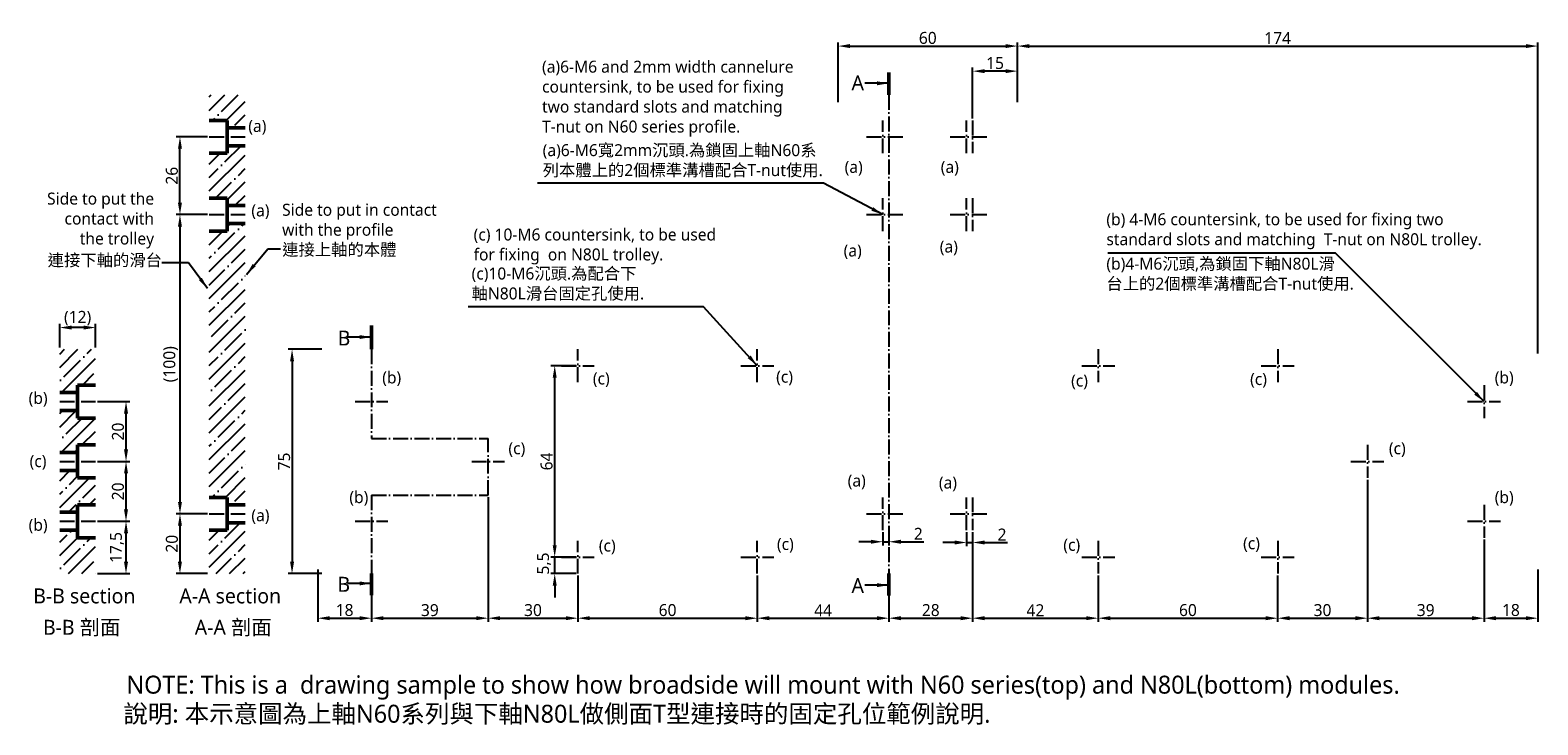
# Model space of a CAD drawing. Header units: millimetres. Extents: x 248 to 752, y 210 to 443.
import ezdxf

# ---------------------------------------------------------------- set-up
doc = ezdxf.new("R2010")
doc.units = ezdxf.units.MM
doc.linetypes.add('中心線5', pattern=[7.2, 5, -1, 0.2, -1])
doc.layers.get('Defpoints').update_dxf_attribs({"color": 1})
doc.layers.add('中心線', color=5, linetype='中心線5')
doc.layers.add('標註線', color=3, linetype='Continuous')
doc.styles.get("Standard").update_dxf_attribs({"font": 'msjh.ttf'})
doc.dimstyles.new('ISO-25', dxfattribs={"dimtxt": 4, "dimasz": 4, "dimexe": 1.25, "dimexo": 0.625, "dimtad": 1, "dimdec": 8, "dimtxsty": 'Standard', "dimcen": 2.5, "dimadec": 0, "dimazin": 0, "dimtfac": 1, "dimtdec": 8, "dimtmove": 0, "dimatfit": 3, "dimfxl": 0, "dimarcsym": 0})

# ---------------------------------------------------------------- blocks, each defined once
blk = doc.blocks.new('*D1')
at = {"layer": 'Defpoints', "color": 0}
for p in [(269.94, 278.39), (280.12, 278.39), (269.94, 260.89)]:
    blk.add_point(p, dxfattribs=at)
at = {"layer": '標註線', "color": 0, "lineweight": -2}
for p, q in [((270.56, 278.39), (281.37, 278.39)), ((280.12, 264.89), (280.12, 274.39)), ((270.56, 260.89), (281.37, 260.89))]:
    blk.add_line(p, q, dxfattribs=at)
at = {"layer": '標註線', "color": 0}
for points in [[(279.45, 274.39), (280.79, 274.39), (280.12, 278.39)], [(279.45, 264.89), (280.79, 264.89), (280.12, 260.89)]]:
    blk.add_solid(points, dxfattribs=at)
at = {"layer": '標註線', "color": 0, "insert": (277.08, 269.64), "char_height": 4, "attachment_point": 5, "rotation": 90}
blk.add_mtext('17,5', dxfattribs=at)
blk = doc.blocks.new('*D2')
at = {"layer": 'Defpoints', "color": 0}
for p in [(257.94, 343.15), (257.94, 335.89), (269.94, 335.89)]:
    blk.add_point(p, dxfattribs=at)
at = {"layer": '標註線', "color": 0, "lineweight": -2}
for p, q in [((257.94, 336.52), (257.94, 344.4)), ((265.94, 343.15), (261.94, 343.15)), ((269.94, 336.52), (269.94, 344.4))]:
    blk.add_line(p, q, dxfattribs=at)
at = {"layer": '標註線', "color": 0}
for points in [[(261.94, 343.82), (261.94, 342.48), (257.94, 343.15)], [(265.94, 343.82), (265.94, 342.48), (269.94, 343.15)]]:
    blk.add_solid(points, dxfattribs=at)
at = {"layer": '標註線', "color": 0, "insert": (263.94, 346.28), "char_height": 4, "attachment_point": 5}
blk.add_mtext('(12)', dxfattribs=at)
blk = doc.blocks.new('*D3')
at = {"layer": 'Defpoints', "color": 0}
for p in [(298.16, 406.89), (307.98, 406.89), (307.98, 380.89)]:
    blk.add_point(p, dxfattribs=at)
at = {"layer": '標註線', "color": 0, "lineweight": -2}
for p, q in [((307.35, 406.89), (296.91, 406.89)), ((298.16, 384.89), (298.16, 402.89)), ((307.35, 380.89), (296.91, 380.89))]:
    blk.add_line(p, q, dxfattribs=at)
at = {"layer": '標註線', "color": 0}
for points in [[(297.49, 402.89), (298.82, 402.89), (298.16, 406.89)], [(297.49, 384.89), (298.82, 384.89), (298.16, 380.89)]]:
    blk.add_solid(points, dxfattribs=at)
at = {"layer": '標註線', "color": 0, "insert": (295.46, 393.89), "char_height": 4, "attachment_point": 5, "rotation": 90}
blk.add_mtext('26', dxfattribs=at)
blk = doc.blocks.new('*D4')
at = {"layer": 'Defpoints', "color": 0}
for p in [(752.21, 437.23), (578.21, 417.89), (752.21, 333.89)]:
    blk.add_point(p, dxfattribs=at)
at = {"layer": '標註線', "color": 0, "lineweight": -2}
for p, q in [((578.21, 418.52), (578.21, 438.48)), ((582.21, 437.23), (748.21, 437.23)), ((752.21, 334.52), (752.21, 438.48))]:
    blk.add_line(p, q, dxfattribs=at)
at = {"layer": '標註線', "color": 0}
for points in [[(582.21, 437.9), (582.21, 436.57), (578.21, 437.23)], [(748.21, 437.9), (748.21, 436.57), (752.21, 437.23)]]:
    blk.add_solid(points, dxfattribs=at)
at = {"layer": '標註線', "color": 0, "insert": (665.21, 439.9), "char_height": 4, "attachment_point": 5}
blk.add_mtext('174', dxfattribs=at)
blk = doc.blocks.new('*D5')
at = {"layer": 'Defpoints', "color": 0}
for p in [(344.21, 262.89), (362.21, 260.89), (362.21, 246)]:
    blk.add_point(p, dxfattribs=at)
at = {"layer": '標註線', "color": 0, "lineweight": -2}
for p, q in [((344.21, 262.27), (344.21, 244.75)), ((362.21, 260.27), (362.21, 244.75)), ((348.21, 246), (358.21, 246))]:
    blk.add_line(p, q, dxfattribs=at)
at = {"layer": '標註線', "color": 0}
for points in [[(348.21, 246.67), (348.21, 245.33), (344.21, 246)], [(358.21, 246.67), (358.21, 245.33), (362.21, 246)]]:
    blk.add_solid(points, dxfattribs=at)
at = {"layer": '標註線', "color": 0, "insert": (353.21, 248.71), "char_height": 4, "attachment_point": 5}
blk.add_mtext('18', dxfattribs=at)
blk = doc.blocks.new('*D6')
at = {"layer": 'Defpoints', "color": 0}
for p in [(346.21, 335.89), (335.64, 260.89), (346.21, 260.89)]:
    blk.add_point(p, dxfattribs=at)
at = {"layer": '標註線', "color": 0, "lineweight": -2}
for p, q in [((345.59, 335.89), (334.39, 335.89)), ((335.64, 331.89), (335.64, 264.89)), ((345.59, 260.89), (334.39, 260.89))]:
    blk.add_line(p, q, dxfattribs=at)
at = {"layer": '標註線', "color": 0}
for points in [[(334.98, 331.89), (336.31, 331.89), (335.64, 335.89)], [(334.98, 264.89), (336.31, 264.89), (335.64, 260.89)]]:
    blk.add_solid(points, dxfattribs=at)
at = {"layer": '標註線', "color": 0, "insert": (332.99, 298.39), "char_height": 4, "attachment_point": 5, "rotation": 90}
blk.add_mtext('75', dxfattribs=at)
blk = doc.blocks.new('*D7')
at = {"layer": 'Defpoints', "color": 0}
for p in [(563.21, 428.85), (578.21, 418.52), (563.21, 412.39)]:
    blk.add_point(p, dxfattribs=at)
at = {"layer": '標註線', "color": 0, "lineweight": -2}
for p, q in [((563.21, 413.02), (563.21, 430.1)), ((574.21, 428.85), (567.21, 428.85)), ((578.21, 419.14), (578.21, 430.1))]:
    blk.add_line(p, q, dxfattribs=at)
at = {"layer": '標註線', "color": 0}
for points in [[(567.21, 429.51), (567.21, 428.18), (563.21, 428.85)], [(574.21, 429.51), (574.21, 428.18), (578.21, 428.85)]]:
    blk.add_solid(points, dxfattribs=at)
at = {"layer": '標註線', "color": 0, "insert": (570.71, 431.55), "char_height": 4, "attachment_point": 5}
blk.add_mtext('15', dxfattribs=at)
blk = doc.blocks.new('*D8')
at = {"layer": 'Defpoints', "color": 0}
for p in [(695.21, 292.89), (734.21, 272.89), (734.21, 246)]:
    blk.add_point(p, dxfattribs=at)
at = {"layer": '標註線', "color": 0, "lineweight": -2}
for p, q in [((695.21, 292.27), (695.21, 244.75)), ((734.21, 272.27), (734.21, 244.75)), ((699.21, 246), (730.21, 246))]:
    blk.add_line(p, q, dxfattribs=at)
at = {"layer": '標註線', "color": 0}
for points in [[(699.21, 246.67), (699.21, 245.33), (695.21, 246)], [(730.21, 246.67), (730.21, 245.33), (734.21, 246)]]:
    blk.add_solid(points, dxfattribs=at)
at = {"layer": '標註線', "color": 0, "insert": (714.71, 248.69), "char_height": 4, "attachment_point": 5}
blk.add_mtext('39', dxfattribs=at)
blk = doc.blocks.new('*D9')
at = {"layer": 'Defpoints', "color": 0}
for p in [(734.21, 272.89), (752.21, 262.89), (752.21, 246)]:
    blk.add_point(p, dxfattribs=at)
at = {"layer": '標註線', "color": 0, "lineweight": -2}
for p, q in [((734.21, 272.27), (734.21, 244.75)), ((752.21, 262.27), (752.21, 244.75)), ((738.21, 246), (748.21, 246))]:
    blk.add_line(p, q, dxfattribs=at)
at = {"layer": '標註線', "color": 0}
for points in [[(738.21, 246.67), (738.21, 245.33), (734.21, 246)], [(748.21, 246.67), (748.21, 245.33), (752.21, 246)]]:
    blk.add_solid(points, dxfattribs=at)
at = {"layer": '標註線', "color": 0, "insert": (743.21, 248.71), "char_height": 4, "attachment_point": 5}
blk.add_mtext('18', dxfattribs=at)
blk = doc.blocks.new('*D10')
at = {"layer": 'Defpoints', "color": 0}
for p in [(563.21, 275.39), (535.21, 260.89), (563.21, 246)]:
    blk.add_point(p, dxfattribs=at)
at = {"layer": '標註線', "color": 0, "lineweight": -2}
for p, q in [((563.21, 274.77), (563.21, 244.75)), ((535.21, 260.27), (535.21, 244.75)), ((539.21, 246), (559.21, 246))]:
    blk.add_line(p, q, dxfattribs=at)
at = {"layer": '標註線', "color": 0}
for points in [[(539.21, 246.67), (539.21, 245.33), (535.21, 246)], [(559.21, 246.67), (559.21, 245.33), (563.21, 246)]]:
    blk.add_solid(points, dxfattribs=at)
at = {"layer": '標註線', "color": 0, "insert": (549.21, 248.69), "char_height": 4, "attachment_point": 5}
blk.add_mtext('28', dxfattribs=at)
blk = doc.blocks.new('*D11')
at = {"layer": 'Defpoints', "color": 0}
for p in [(269.94, 298.39), (280.12, 298.39), (270.56, 278.39)]:
    blk.add_point(p, dxfattribs=at)
at = {"layer": '標註線', "color": 0, "lineweight": -2}
for p, q in [((270.56, 298.39), (281.37, 298.39)), ((280.12, 282.39), (280.12, 294.39)), ((271.19, 278.39), (281.37, 278.39))]:
    blk.add_line(p, q, dxfattribs=at)
at = {"layer": '標註線', "color": 0}
for points in [[(279.45, 294.39), (280.79, 294.39), (280.12, 298.39)], [(279.45, 282.39), (280.79, 282.39), (280.12, 278.39)]]:
    blk.add_solid(points, dxfattribs=at)
at = {"layer": '標註線', "color": 0, "insert": (277.43, 288.39), "char_height": 4, "attachment_point": 5, "rotation": 90}
blk.add_mtext('20', dxfattribs=at)
blk = doc.blocks.new('*D12')
at = {"layer": 'Defpoints', "color": 0}
for p in [(269.94, 318.39), (280.12, 318.39), (270.56, 298.39)]:
    blk.add_point(p, dxfattribs=at)
at = {"layer": '標註線', "color": 0, "lineweight": -2}
for p, q in [((270.56, 318.39), (281.37, 318.39)), ((280.12, 302.39), (280.12, 314.39)), ((271.19, 298.39), (281.37, 298.39))]:
    blk.add_line(p, q, dxfattribs=at)
at = {"layer": '標註線', "color": 0}
for points in [[(279.45, 314.39), (280.79, 314.39), (280.12, 318.39)], [(279.45, 302.39), (280.79, 302.39), (280.12, 298.39)]]:
    blk.add_solid(points, dxfattribs=at)
at = {"layer": '標註線', "color": 0, "insert": (277.43, 308.39), "char_height": 4, "attachment_point": 5, "rotation": 90}
blk.add_mtext('20', dxfattribs=at)
blk = doc.blocks.new('*D13')
at = {"layer": 'Defpoints', "color": 0}
for p in [(401.21, 287.11), (362.21, 260.89), (401.21, 246)]:
    blk.add_point(p, dxfattribs=at)
at = {"layer": '標註線', "color": 0, "lineweight": -2}
for p, q in [((401.21, 286.49), (401.21, 244.75)), ((362.21, 260.27), (362.21, 244.75)), ((366.21, 246), (397.21, 246))]:
    blk.add_line(p, q, dxfattribs=at)
at = {"layer": '標註線', "color": 0}
for points in [[(366.21, 246.67), (366.21, 245.33), (362.21, 246)], [(397.21, 246.67), (397.21, 245.33), (401.21, 246)]]:
    blk.add_solid(points, dxfattribs=at)
at = {"layer": '標註線', "color": 0, "insert": (381.71, 248.69), "char_height": 4, "attachment_point": 5}
blk.add_mtext('39', dxfattribs=at)
blk = doc.blocks.new('*D14')
at = {"layer": 'Defpoints', "color": 0}
for p in [(307.98, 380.89), (298.16, 280.89), (307.98, 280.89)]:
    blk.add_point(p, dxfattribs=at)
at = {"layer": '標註線', "color": 0, "lineweight": -2}
for p, q in [((307.35, 380.89), (296.91, 380.89)), ((298.16, 376.89), (298.16, 284.89)), ((307.35, 280.89), (296.91, 280.89))]:
    blk.add_line(p, q, dxfattribs=at)
at = {"layer": '標註線', "color": 0}
for points in [[(297.49, 376.89), (298.82, 376.89), (298.16, 380.89)], [(297.49, 284.89), (298.82, 284.89), (298.16, 280.89)]]:
    blk.add_solid(points, dxfattribs=at)
at = {"layer": '標註線', "color": 0, "insert": (295.03, 330.89), "char_height": 4, "attachment_point": 5, "rotation": 90}
blk.add_mtext('(100)', dxfattribs=at)
blk = doc.blocks.new('*D15')
at = {"layer": 'Defpoints', "color": 0}
for p in [(307.98, 280.89), (298.16, 260.89), (307.98, 260.89)]:
    blk.add_point(p, dxfattribs=at)
at = {"layer": '標註線', "color": 0, "lineweight": -2}
for p, q in [((307.35, 280.89), (296.91, 280.89)), ((298.16, 276.89), (298.16, 264.89)), ((307.35, 260.89), (296.91, 260.89))]:
    blk.add_line(p, q, dxfattribs=at)
at = {"layer": '標註線', "color": 0}
for points in [[(297.49, 276.89), (298.82, 276.89), (298.16, 280.89)], [(297.49, 264.89), (298.82, 264.89), (298.16, 260.89)]]:
    blk.add_solid(points, dxfattribs=at)
at = {"layer": '標註線', "color": 0, "insert": (295.46, 270.89), "char_height": 4, "attachment_point": 5, "rotation": 90}
blk.add_mtext('20', dxfattribs=at)
blk = doc.blocks.new('*D16')
at = {"layer": 'Defpoints', "color": 0}
for p in [(533.21, 275.39), (535.21, 275.39), (535.21, 271.56)]:
    blk.add_point(p, dxfattribs=at)
at = {"layer": '標註線', "color": 0, "lineweight": -2}
for p, q in [((533.21, 274.77), (533.21, 270.31)), ((535.21, 274.77), (535.21, 270.31)), ((529.21, 271.56), (525.21, 271.56)), ((533.21, 271.56), (535.21, 271.56)), ((539.21, 271.56), (546.89, 271.56))]:
    blk.add_line(p, q, dxfattribs=at)
at = {"layer": '標註線', "color": 0}
for points in [[(529.21, 272.22), (529.21, 270.89), (533.21, 271.56)], [(539.21, 272.22), (539.21, 270.89), (535.21, 271.56)]]:
    blk.add_solid(points, dxfattribs=at)
at = {"layer": '標註線', "color": 0, "insert": (545.05, 274.21), "char_height": 4, "attachment_point": 5}
blk.add_mtext('2', dxfattribs=at)
blk = doc.blocks.new('*D17')
at = {"layer": 'Defpoints', "color": 0}
for p in [(561.21, 275.39), (563.21, 275.39), (563.21, 271.3)]:
    blk.add_point(p, dxfattribs=at)
at = {"layer": '標註線', "color": 0, "lineweight": -2}
for p, q in [((561.21, 274.77), (561.21, 270.05)), ((563.21, 274.77), (563.21, 270.05)), ((557.21, 271.3), (553.21, 271.3)), ((561.21, 271.3), (563.21, 271.3)), ((567.21, 271.3), (574.89, 271.3))]:
    blk.add_line(p, q, dxfattribs=at)
at = {"layer": '標註線', "color": 0}
for points in [[(557.21, 271.97), (557.21, 270.63), (561.21, 271.3)], [(567.21, 271.97), (567.21, 270.63), (563.21, 271.3)]]:
    blk.add_solid(points, dxfattribs=at)
at = {"layer": '標註線', "color": 0, "insert": (573.05, 273.96), "char_height": 4, "attachment_point": 5}
blk.add_mtext('2', dxfattribs=at)
blk = doc.blocks.new('*D18')
at = {"layer": 'Defpoints', "color": 0}
for p in [(423.47, 330.39), (431.21, 330.39), (431.21, 266.39)]:
    blk.add_point(p, dxfattribs=at)
at = {"layer": '標註線', "color": 0, "lineweight": -2}
for p, q in [((430.59, 330.39), (422.22, 330.39)), ((423.47, 270.39), (423.47, 326.39)), ((430.59, 266.39), (422.22, 266.39))]:
    blk.add_line(p, q, dxfattribs=at)
at = {"layer": '標註線', "color": 0}
for points in [[(422.8, 326.39), (424.13, 326.39), (423.47, 330.39)], [(422.8, 270.39), (424.13, 270.39), (423.47, 266.39)]]:
    blk.add_solid(points, dxfattribs=at)
at = {"layer": '標註線', "color": 0, "insert": (420.77, 298.39), "char_height": 4, "attachment_point": 5, "rotation": 90}
blk.add_mtext('64', dxfattribs=at)
blk = doc.blocks.new('*D19')
at = {"layer": 'Defpoints', "color": 0}
for p in [(401.21, 287.11), (431.21, 260.89), (431.21, 246)]:
    blk.add_point(p, dxfattribs=at)
at = {"layer": '標註線', "color": 0, "lineweight": -2}
for p, q in [((401.21, 286.49), (401.21, 244.75)), ((431.21, 260.27), (431.21, 244.75)), ((405.21, 246), (427.21, 246))]:
    blk.add_line(p, q, dxfattribs=at)
at = {"layer": '標註線', "color": 0}
for points in [[(405.21, 246.67), (405.21, 245.33), (401.21, 246)], [(427.21, 246.67), (427.21, 245.33), (431.21, 246)]]:
    blk.add_solid(points, dxfattribs=at)
at = {"layer": '標註線', "color": 0, "insert": (416.21, 248.69), "char_height": 4, "attachment_point": 5}
blk.add_mtext('30', dxfattribs=at)
blk = doc.blocks.new('*D20')
at = {"layer": 'Defpoints', "color": 0}
for p in [(431.21, 260.89), (491.21, 260.89), (491.21, 246)]:
    blk.add_point(p, dxfattribs=at)
at = {"layer": '標註線', "color": 0, "lineweight": -2}
for p, q in [((431.21, 260.27), (431.21, 244.75)), ((491.21, 260.27), (491.21, 244.75)), ((435.21, 246), (487.21, 246))]:
    blk.add_line(p, q, dxfattribs=at)
at = {"layer": '標註線', "color": 0}
for points in [[(435.21, 246.67), (435.21, 245.33), (431.21, 246)], [(487.21, 246.67), (487.21, 245.33), (491.21, 246)]]:
    blk.add_solid(points, dxfattribs=at)
at = {"layer": '標註線', "color": 0, "insert": (461.21, 248.69), "char_height": 4, "attachment_point": 5}
blk.add_mtext('60', dxfattribs=at)
blk = doc.blocks.new('*D21')
at = {"layer": 'Defpoints', "color": 0}
for p in [(605.21, 260.89), (665.21, 260.89), (665.21, 246)]:
    blk.add_point(p, dxfattribs=at)
at = {"layer": '標註線', "color": 0, "lineweight": -2}
for p, q in [((605.21, 260.27), (605.21, 244.75)), ((665.21, 260.27), (665.21, 244.75)), ((609.21, 246), (661.21, 246))]:
    blk.add_line(p, q, dxfattribs=at)
at = {"layer": '標註線', "color": 0}
for points in [[(609.21, 246.67), (609.21, 245.33), (605.21, 246)], [(661.21, 246.67), (661.21, 245.33), (665.21, 246)]]:
    blk.add_solid(points, dxfattribs=at)
at = {"layer": '標註線', "color": 0, "insert": (635.21, 248.69), "char_height": 4, "attachment_point": 5}
blk.add_mtext('60', dxfattribs=at)
blk = doc.blocks.new('*D22')
at = {"layer": 'Defpoints', "color": 0}
for p in [(695.21, 292.89), (665.21, 260.89), (695.21, 246)]:
    blk.add_point(p, dxfattribs=at)
at = {"layer": '標註線', "color": 0, "lineweight": -2}
for p, q in [((695.21, 292.27), (695.21, 244.75)), ((665.21, 260.27), (665.21, 244.75)), ((669.21, 246), (691.21, 246))]:
    blk.add_line(p, q, dxfattribs=at)
at = {"layer": '標註線', "color": 0}
for points in [[(669.21, 246.67), (669.21, 245.33), (665.21, 246)], [(691.21, 246.67), (691.21, 245.33), (695.21, 246)]]:
    blk.add_solid(points, dxfattribs=at)
at = {"layer": '標註線', "color": 0, "insert": (680.21, 248.69), "char_height": 4, "attachment_point": 5}
blk.add_mtext('30', dxfattribs=at)
blk = doc.blocks.new('*D23')
at = {"layer": 'Defpoints', "color": 0}
for p in [(578.21, 437.23), (518.21, 417.89), (578.21, 417.89)]:
    blk.add_point(p, dxfattribs=at)
at = {"layer": '標註線', "color": 0, "lineweight": -2}
for p, q in [((518.21, 418.52), (518.21, 438.48)), ((522.21, 437.23), (574.21, 437.23)), ((578.21, 418.52), (578.21, 438.48))]:
    blk.add_line(p, q, dxfattribs=at)
at = {"layer": '標註線', "color": 0}
for points in [[(522.21, 437.9), (522.21, 436.57), (518.21, 437.23)], [(574.21, 437.9), (574.21, 436.57), (578.21, 437.23)]]:
    blk.add_solid(points, dxfattribs=at)
at = {"layer": '標註線', "color": 0, "insert": (548.21, 439.93), "char_height": 4, "attachment_point": 5}
blk.add_mtext('60', dxfattribs=at)
blk = doc.blocks.new('*D24')
at = {"layer": 'Defpoints', "color": 0}
for p in [(423.47, 266.39), (431.21, 266.39), (431.21, 260.89)]:
    blk.add_point(p, dxfattribs=at)
at = {"layer": '標註線', "color": 0, "lineweight": -2}
for p, q in [((423.47, 270.39), (423.47, 274.39)), ((430.59, 266.39), (422.22, 266.39)), ((423.47, 260.89), (423.47, 266.39)), ((430.59, 260.89), (422.22, 260.89)), ((423.47, 256.89), (423.47, 252.89))]:
    blk.add_line(p, q, dxfattribs=at)
at = {"layer": '標註線', "color": 0}
for points in [[(422.8, 270.39), (424.13, 270.39), (423.47, 266.39)], [(422.8, 256.89), (424.13, 256.89), (423.47, 260.89)]]:
    blk.add_solid(points, dxfattribs=at)
at = {"layer": '標註線', "color": 0, "insert": (419.92, 264.28), "char_height": 4, "attachment_point": 5, "rotation": 90}
blk.add_mtext('5,5', dxfattribs=at)
blk = doc.blocks.new('*D25')
at = {"layer": 'Defpoints', "color": 0}
for p in [(491.21, 260.89), (535.21, 260.89), (535.21, 246)]:
    blk.add_point(p, dxfattribs=at)
at = {"layer": '標註線', "color": 0, "lineweight": -2}
for p, q in [((491.21, 260.27), (491.21, 244.75)), ((535.21, 260.27), (535.21, 244.75)), ((495.21, 246), (531.21, 246))]:
    blk.add_line(p, q, dxfattribs=at)
at = {"layer": '標註線', "color": 0}
for points in [[(495.21, 246.67), (495.21, 245.33), (491.21, 246)], [(531.21, 246.67), (531.21, 245.33), (535.21, 246)]]:
    blk.add_solid(points, dxfattribs=at)
at = {"layer": '標註線', "color": 0, "insert": (513.21, 248.63), "char_height": 4, "attachment_point": 5}
blk.add_mtext('44', dxfattribs=at)
blk = doc.blocks.new('*D26')
at = {"layer": 'Defpoints', "color": 0}
for p in [(563.21, 275.39), (605.21, 260.89), (605.21, 246)]:
    blk.add_point(p, dxfattribs=at)
at = {"layer": '標註線', "color": 0, "lineweight": -2}
for p, q in [((563.21, 274.77), (563.21, 244.75)), ((605.21, 260.27), (605.21, 244.75)), ((567.21, 246), (601.21, 246))]:
    blk.add_line(p, q, dxfattribs=at)
at = {"layer": '標註線', "color": 0}
for points in [[(567.21, 246.67), (567.21, 245.33), (563.21, 246)], [(601.21, 246.67), (601.21, 245.33), (605.21, 246)]]:
    blk.add_solid(points, dxfattribs=at)
at = {"layer": '標註線', "color": 0, "insert": (584.21, 248.66), "char_height": 4, "attachment_point": 5}
blk.add_mtext('42', dxfattribs=at)

msp = doc.modelspace()

# ---------------------------------------------------------------- hatches: boundary and pattern name
h = msp.add_hatch()
h.set_pattern_fill('ANSI35', color=256, style=0)
h.paths.add_polyline_path([(319.97793823, 277.89464349), (313.97793823, 277.89464349), (313.97793823, 275.39464349), (307.97793823, 275.39464349), (307.97793823, 260.89464349), (319.97793823, 260.89464349)])
h.paths.add_polyline_path([(319.97793823, 377.89464349), (313.97793823, 377.89464349), (313.97793823, 375.39464349), (307.97793823, 375.39464349), (307.97793823, 286.39464349), (313.97793823, 286.39464349), (313.97793823, 283.89464349), (319.97793823, 283.89464349)])
h.paths.add_polyline_path([(319.97793823, 403.89464349), (313.97793823, 403.89464349), (313.97793823, 401.39464349), (307.97793823, 401.39464349), (307.97793823, 386.39464349), (313.97793823, 386.39464349), (313.97793823, 383.89464349), (319.97793823, 383.89464349)])
h.paths.add_polyline_path([(319.97793823, 420.89464349), (307.97793823, 420.89464349), (307.97793823, 412.39464349), (313.97793823, 412.39464349), (313.97793823, 409.89464349), (319.97793823, 409.89464349)])
h = msp.add_hatch()
h.set_pattern_fill('ANSI35', color=256, style=0)
h.paths.add_polyline_path([(269.9369265, 272.89464349), (263.9369265, 272.89464349), (263.9369265, 275.39464349), (257.9369265, 275.39464349), (257.9369265, 260.89464349), (269.9369265, 260.89464349)])
h.paths.add_polyline_path([(269.9369265, 335.89464349), (257.9369265, 335.89464349), (257.9369265, 321.39464349), (263.9369265, 321.39464349), (263.9369265, 323.89464349), (269.9369265, 323.89464349)])
h = msp.add_hatch()
h.set_pattern_fill('ANSI35', color=256, style=0)
h.set_pattern_definition([(45, (28.8513, 0), (-4.49013, 4.49013), []), (45, (33.3415, 0), (-4.49013, 4.49013), [7.9375, -1.5875, 0, -1.5875])])
h.paths.add_polyline_path([(269.9369265, 303.89464349), (269.9369265, 312.89464349), (263.9369265, 312.89464349), (263.9369265, 315.39464349), (257.9369265, 315.39464349), (257.9369265, 301.39464349), (263.9369265, 301.39464349), (263.9369265, 303.89464349)])
h.paths.add_polyline_path([(263.9369265, 292.89464349), (263.9369265, 295.39464349), (257.9369265, 295.39464349), (257.9369265, 281.39464349), (263.9369265, 281.39464349), (263.9369265, 283.89464349), (269.9369265, 283.89464349), (269.9369265, 292.89464349)])

# ---------------------------------------------------------------- linework, layer by layer
at = {"lineweight": 50}
for p, q in [((313.97793823, 412.39464349), (307.97793823, 412.39464349)), ((313.97793823, 412.39464349), (313.97793823, 401.39464349)), ((319.97793823, 409.89464349), (313.97793823, 409.89464349)), ((319.97793823, 403.89464349), (313.97793823, 403.89464349)), ((313.97793823, 401.39464349), (307.97793823, 401.39464349)), ((313.97793823, 386.39464349), (307.97793823, 386.39464349)), ((313.97793823, 386.39464349), (313.97793823, 375.39464349)), ((319.97793823, 383.89464349), (313.97793823, 383.89464349)), ((313.97793823, 375.39464349), (307.97793823, 375.39464349)), ((319.97793823, 377.89464349), (313.97793823, 377.89464349)), ((263.9369265, 323.89464349), (263.9369265, 312.89464349)), ((263.9369265, 323.89464349), (269.9369265, 323.89464349)), ((257.9369265, 321.39464349), (263.9369265, 321.39464349)), ((257.9369265, 315.39464349), (263.9369265, 315.39464349)), ((263.9369265, 312.89464349), (269.9369265, 312.89464349)), ((263.9369265, 303.89464349), (263.9369265, 292.89464349)), ((263.9369265, 303.89464349), (269.9369265, 303.89464349)), ((257.9369265, 301.39464349), (263.9369265, 301.39464349)), ((257.9369265, 295.39464349), (263.9369265, 295.39464349)), ((263.9369265, 292.89464349), (269.9369265, 292.89464349)), ((263.9369265, 283.89464349), (263.9369265, 272.89464349)), ((263.9369265, 283.89464349), (269.9369265, 283.89464349)), ((313.97793823, 286.39464349), (307.97793823, 286.39464349)), ((313.97793823, 286.39464349), (313.97793823, 275.39464349)), ((319.97793823, 283.89464349), (313.97793823, 283.89464349)), ((257.9369265, 281.39464349), (263.9369265, 281.39464349)), ((319.97793823, 277.89464349), (313.97793823, 277.89464349)), ((257.9369265, 275.39464349), (263.9369265, 275.39464349)), ((263.9369265, 272.89464349), (269.9369265, 272.89464349)), ((313.97793823, 275.39464349), (307.97793823, 275.39464349))]:
    msp.add_line(p, q, dxfattribs=at)
at = {"layer": '中心線'}
for p, q in [((535.21429808, 420.89464349), (535.21429808, 260.89464349)), ((533.21429808, 401.39464349), (533.21429808, 412.39464349)), ((561.21429808, 401.39464349), (561.21429808, 412.39464349)), ((563.21429808, 412.39464349), (563.21429808, 401.39464349)), ((307.97793823, 406.89464349), (319.97793823, 406.89464349)), ((527.71429808, 406.89464349), (540.71429808, 406.89464349)), ((555.71429808, 406.89464349), (568.71429808, 406.89464349)), ((533.21429808, 375.39464349), (533.21429808, 386.39464349)), ((561.21429808, 375.39464349), (561.21429808, 386.39464349)), ((563.21429808, 386.39464349), (563.21429808, 375.39464349)), ((307.97793823, 380.89464349), (319.97793823, 380.89464349)), ((527.71429808, 380.89464349), (540.71429808, 380.89464349)), ((555.71429808, 380.89464349), (568.71429808, 380.89464349)), ((362.21429808, 335.89464349), (362.21429808, 306.06606409)), ((431.21429808, 324.89464349), (431.21429808, 335.89464349)), ((491.21429808, 324.89464349), (491.21429808, 335.89464349)), ((605.21429808, 335.89464349), (605.21429808, 324.89464349)), ((665.21429808, 335.89464349), (665.21429808, 324.89464349)), ((425.71429808, 330.39464349), (436.71429808, 330.39464349)), ((485.71429808, 330.39464349), (496.71429808, 330.39464349)), ((599.71429808, 330.39464349), (610.71429808, 330.39464349)), ((659.71429808, 330.39464349), (670.71429808, 330.39464349)), ((734.21429808, 323.89464349), (734.21429808, 312.89464349)), ((257.9369265, 318.39464349), (269.9369265, 318.39464349)), ((356.71102133, 318.39464349), (367.71102133, 318.39464349)), ((728.71429808, 318.39464349), (739.71429808, 318.39464349)), ((362.21429808, 306.06606409), (401.21429808, 306.06606409)), ((401.21429808, 287.11434437), (401.21429808, 306.06606409)), ((695.21429808, 303.89464349), (695.21429808, 292.89464349)), ((257.9369265, 298.39464349), (269.9369265, 298.39464349)), ((395.71429808, 298.39464349), (406.71429808, 298.39464349)), ((689.71429808, 298.39464349), (700.71429808, 298.39464349)), ((362.21429808, 287.11434437), (401.21429808, 287.11434437)), ((362.21429808, 287.11434437), (362.21429808, 260.89464349)), ((533.21429808, 275.39464349), (533.21429808, 286.39464349)), ((561.21429808, 275.39464349), (561.21429808, 286.39464349)), ((563.21429808, 286.39464349), (563.21429808, 275.39464349)), ((734.21429808, 283.89464349), (734.21429808, 272.89464349)), ((257.9369265, 278.39464349), (269.9369265, 278.39464349)), ((307.97793823, 280.89464349), (319.97793823, 280.89464349)), ((356.71102133, 278.39464349), (367.71102133, 278.39464349)), ((527.71429808, 280.89464349), (540.71429808, 280.89464349)), ((555.71429808, 280.89464349), (568.71429808, 280.89464349)), ((728.71429808, 278.39464349), (739.71429808, 278.39464349)), ((431.21429808, 260.89464349), (431.21429808, 271.89464349)), ((491.21429808, 260.89464349), (491.21429808, 271.89464349)), ((605.21429808, 271.89464349), (605.21429808, 260.89464349)), ((665.21429808, 271.89464349), (665.21429808, 260.89464349)), ((425.71429808, 266.39464349), (436.71429808, 266.39464349)), ((485.71429808, 266.39464349), (496.71429808, 266.39464349)), ((599.71429808, 266.39464349), (610.71429808, 266.39464349)), ((659.71429808, 266.39464349), (670.71429808, 266.39464349))]:
    msp.add_line(p, q, dxfattribs=at)
at = {"layer": '標註線', "lineweight": 50}
for p, q in [((535.21429808, 420.89464349), (535.21429808, 428.42703578)), ((362.21429808, 335.89464349), (362.21429808, 343.88203585)), ((362.21429808, 253.6515133), (362.21429808, 260.89464349)), ((535.21429808, 260.89464349), (535.21478255, 253.58063941))]:
    msp.add_line(p, q, dxfattribs=at)

# ---------------------------------------------------------------- texts
for s, insert, char_height, attachment_point in [('(a)6-M6 and 2mm width cannelure \\Pcountersink, to be used for fixing \\Ptwo standard slots and matching  \\PT-nut on N60 series profile.', (419.23129317, 432.34221574), 4, 1), ('Side to put the\\Pcontact with\\Pthe trolley', (289.50697911, 369.5677129), 4, 9), ('Side to put in contact\\Pwith the profile', (332.31271657, 384.51191781), 4, 1), ('(b) 4-M6 countersink, to be used for fixing two \\Pstandard slots and matching  T-nut on N80L trolley.', (607.94718041, 381.33587335), 4, 1), ('(c) 10-M6 countersink, to be used\\Pfor fixing  on N80L trolley.', (396.3667316, 376.24596647), 4, 1), ('B-B section', (249.10069501, 255.94851855), 5, 1), ('A-A section', (297.94800965, 255.94851855), 5, 1), ('NOTE: This is a  drawing sample to show how broadside will mount with N60 series(top) and N80L(bottom) modules.', (280.23577393, 226.78347156), 6, 1)]:
    msp.add_mtext(s, dxfattribs=dict(insert=insert, char_height=char_height, attachment_point=attachment_point))
at = {"layer": '標註線', "lineweight": 50, "char_height": 5, "attachment_point": 1}
for s, insert, width in [('A', (522.71896876, 427.46757038), 1.953992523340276e-14), ('B', (350.87828332, 342.15318454), 1.77635683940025e-15), ('B', (350.81106943, 259.83351547), 1.77635683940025e-15), ('A', (522.71571425, 259.42682512), 1.953992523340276e-14)]:
    msp.add_mtext(s, dxfattribs=dict(at, insert=insert, width=width))
at = {"layer": '標註線'}
for s, insert, char_height, attachment_point in [('(a)', (321.01350398, 412.52260047), 4, 1), ('(a)6-M6寬2mm沉頭.為鎖固上軸N60系\\P列本體上的2個標準溝槽配合T-nut使用.', (419.45805968, 404.44255596), 4, 1), ('(a)', (520.42344431, 398.84474179), 4, 1), ('(a)', (552.5605782, 398.84474179), 4, 1), ('(a)', (322.04119899, 384.29594845), 4, 1), ('連接下軸的滑台', (292.13569729, 363.19335797), 4, 9), ('連接上軸的本體', (332.34668077, 371.21822913), 4, 1), ('(a)', (520.09463899, 370.90876676), 4, 1), ('(a)', (552.23177196, 372.22340082), 4, 1), ('(c)10-M6沉頭.為配合下\\P軸N80L滑台固定孔使用.', (395.68252781, 363.21163782), 4, 1), ('(b)4-M6沉頭,為鎖固下軸N80L滑\\P台上的2個標準溝槽配合T-nut使用.', (607.94718041, 366.49772283), 4, 1), ('(b)', (365.8014092, 328.46570965), 4, 1), ('(c)', (436.22844265, 328.13447662), 4, 1), ('(c)', (497.51936645, 328.72127569), 4, 1), ('(c)', (596.1489168, 327.42068041), 4, 1), ('(c)', (656.00326215, 327.94091788), 4, 1), ('(b)', (737.8014092, 328.46570965), 4, 1), ('(b)', (247.56092679, 321.59803895), 4, 1), ('(c)', (407.9980864, 304.79031992), 4, 1), ('(c)', (702.39885542, 304.79031992), 4, 1), ('(c)', (247.88804928, 300.50374729), 4, 1), ('(a)', (521.44015442, 293.98917615), 4, 1), ('(a)', (551.93325989, 293.33185852), 4, 1), ('(b)', (354.8014092, 288.46570965), 4, 1), ('(b)', (737.8014092, 288.46570965), 4, 1), ('(a)', (322.04119899, 282.40390042), 4, 1), ('(b)', (247.56092679, 279.20108923), 4, 1), ('(c)', (438.22314596, 272.27543544), 4, 1), ('(c)', (497.77960257, 272.79567372), 4, 1), ('(c)', (593.54655439, 272.53555418), 4, 1), ('(c)', (653.66113463, 273.05579246), 4, 1), ('B-B 剖面', (252.35145444, 245.45491162), 5, 1), ('A-A 剖面', (303.09636569, 245.45491162), 5, 1), ('說明: 本示意圖為上軸N60系列與下軸N80L做側面T型連接時的固定孔位範例說明.', (279.23880636, 217.06993248), 6, 1)]:
    msp.add_mtext(s, dxfattribs=dict(at, insert=insert, char_height=char_height, attachment_point=attachment_point))

# ---------------------------------------------------------------- dimensions: what is measured, and where the dimension line sits
for base, p1, p2, picture, middle in [((578.2142980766, 437.2334660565), (518.2142980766, 417.8946434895), (578.2142980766, 417.8946434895), '*D23', (548.2142980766, 439.9256061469)), ((752.2142980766, 437.2334660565), (578.2142980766, 417.8946434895), (752.2142980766, 333.8946434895), '*D4', (665.2142980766, 439.9036565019)), ((563.2142980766, 428.848164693), (578.2142980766, 418.5196434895), (563.2142980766, 412.3946434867), '*D7', (570.7142980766, 431.5519251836)), ((734.2142980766, 246.0014099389), (695.2142980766, 292.8946434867), (734.2142980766, 272.8946434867), '*D8', (714.7142980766, 248.6935500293)), ((401.2142980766, 246.0014099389), (362.2142980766, 260.8946434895), (401.2142980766, 287.1143443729), '*D13', (381.7142980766, 248.6935500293)), ((431.2142980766, 246.0014099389), (401.2142980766, 287.1143443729), (431.2142980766, 260.8946434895), '*D19', (416.2142980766, 248.6935500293)), ((535.21048597, 271.55505975), (533.21048597, 275.39464349), (535.21048597, 275.39464349), '*D16', (545.05046338, 274.21362979)), ((563.2142980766, 246.0014099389), (535.2142980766, 260.8946434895), (563.2142980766, 275.3946434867), '*D10', (549.2142980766, 248.6935500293)), ((563.21429808, 271.30041255), (561.21429808, 275.39464349), (563.21429808, 275.39464349), '*D17', (573.05427548, 273.9589826)), ((605.2142980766, 246.0014099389), (563.2142980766, 275.3946434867), (605.2142980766, 260.8946434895), '*D26', (584.2142980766, 248.6599799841)), ((752.2142980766, 246.0014099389), (734.2142980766, 272.8946434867), (752.2142980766, 262.8946434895), '*D9', (743.2142980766, 248.7051704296)), ((362.2142980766, 246.0014099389), (344.2142980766, 262.8946434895), (362.2142980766, 260.8946434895), '*D5', (353.2142980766, 248.7051704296)), ((535.2142980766, 246.0014099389), (491.2142980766, 260.8946434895), (535.2142980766, 260.8946434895), '*D25', (513.2142980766, 248.6264099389)), ((665.2142980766, 246.0014099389), (605.214298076, 260.8946434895), (665.2142980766, 260.8946434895), '*D21', (635.2142980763, 248.6935500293))]:
    dim = msp.add_linear_dim(base=base, p1=p1, p2=p2, dimstyle='ISO-25', dxfattribs=at)
    dim.commit()
    dim.dimension.update_dxf_attribs({"geometry": picture, "text_midpoint": middle})
for base, p1, p2, picture, middle in [((298.1556531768, 406.8946434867), (307.9779382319, 380.8946434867), (307.9779382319, 406.8946434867), '*D3', (295.4635130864, 393.8946434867)), ((335.6443514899, 260.8946434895), (346.2142980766, 335.8946434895), (346.2142980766, 260.8946434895), '*D6', (332.9857814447, 298.3946434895)), ((423.4662093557, 330.3946434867), (431.2142980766, 266.3946434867), (431.2142980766, 330.3946434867), '*D18', (420.7740692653, 298.3946434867)), ((280.1207866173, 318.3946434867), (270.5619265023, 298.3946434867), (269.9369265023, 318.3946434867), '*D12', (277.4286465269, 308.3946434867)), ((280.1207866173, 298.3946434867), (270.5619265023, 278.3946434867), (269.9369265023, 298.3946434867), '*D11', (277.4286465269, 288.3946434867)), ((280.1207866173, 278.3946434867), (269.9369265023, 260.8946434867), (269.9369265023, 278.3946434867), '*D1', (277.0813256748, 269.6446434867)), ((298.1556531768, 260.8946434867), (307.9779382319, 280.8946434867), (307.9779382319, 260.8946434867), '*D15', (295.4635130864, 270.8946434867))]:
    dim = msp.add_linear_dim(base=base, p1=p1, p2=p2, angle=90, dimstyle='ISO-25', dxfattribs=at)
    dim.commit()
    dim.dimension.update_dxf_attribs({"geometry": picture, "text_midpoint": middle})
for base, p1, p2, angle, text, picture, middle in [((298.15565318, 280.89464349), (307.97793823, 380.89464349), (307.97793823, 280.89464349), 90, '(100)', '*D14', (295.03097597, 330.89464349)), ((257.9369265, 343.15164401), (269.9369265, 335.89464349), (257.9369265, 335.89464349), 180, '(12)', '*D2', (263.9369265, 346.27632122))]:
    dim = msp.add_linear_dim(base=base, p1=p1, p2=p2, angle=angle, text=text, dimstyle='ISO-25', dxfattribs=at)
    dim.commit()
    dim.dimension.update_dxf_attribs({"geometry": picture, "text_midpoint": middle})
for base, p1, p2, picture, middle in [((695.2142980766, 246.0014099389), (665.2142980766, 260.8946434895), (695.2142980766, 292.8946434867), '*D22', (680.2142980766, 248.6935500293)), ((491.2142980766, 246.0014099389), (431.2142980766, 260.8946434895), (491.2142980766, 260.8946434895), '*D20', (461.2142980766, 248.6935500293))]:
    dim = msp.add_linear_dim(base=base, p1=p1, p2=p2, dimstyle='ISO-25', override={"dimtmove": 1}, dxfattribs=at)
    dim.commit()
    dim.dimension.update_dxf_attribs({"geometry": picture, "text_midpoint": middle})
dim = msp.add_linear_dim(base=(423.4662093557, 266.3946434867), p1=(431.2142980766, 260.8946434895), p2=(431.2142980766, 266.3946434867), angle=90, dimstyle='ISO-25', override={"dimtmove": 2}, dxfattribs=at)
dim.commit()
dim.dimension.update_dxf_attribs({"geometry": '*D24', "text_midpoint": (419.917060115, 264.2835530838), "dimtype": 160})

# ---------------------------------------------------------------- leaders
for points in [[(535.21429808, 424.78873112), (527.13472086, 424.78873112)], [(533.21102133, 380.89464349), (513.33680843, 391.42137576), (417.69897089, 391.42137576)], [(734.21429808, 318.39464349), (684.53590529, 368.03674493), (608.39025012, 368.03674493)], [(307.35293823, 356.17862815), (301.00487164, 364.7898455), (292.13569729, 364.7898455)], [(491.21429808, 330.39464349), (473.20715429, 350.10114525), (394.52663703, 350.1090985)], [(362.21429808, 339.97468363), (353.91249895, 339.97468363)], [(362.21429808, 257.62414708), (354.1945123, 257.62414708)], [(535.21102133, 257.04666196), (527.19838636, 257.04666196)]]:
    msp.add_leader(points, dimstyle='ISO-25', override={"dimgap": 0.625, "dimtad": 0}, dxfattribs=at)
at = {"layer": '標註線', "annotation_type": 0, "has_hookline": 1, "hookline_direction": 0, "text_width": 36.35377663}
msp.add_leader([(320.42656006, 360.92779034), (327.50174019, 369.47049583), (331.72168077, 369.46822913)], dimstyle='ISO-25', override={"dimgap": 0.625, "dimtad": 0}, dxfattribs=at)

doc.saveas('drawing.dxf')
